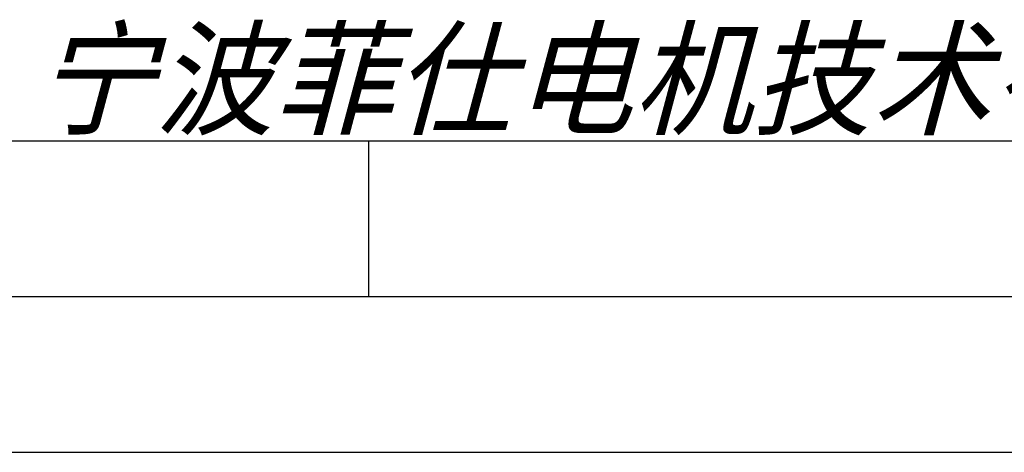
# Model space of a CAD drawing. Header units: millimetres. Extents: x 0 to 420, y 0 to 297.
# Tile 17 of 26: x 303 to 334, y 0 to 14. Entities that reach past the tile are written whole.
import ezdxf

# ---------------------------------------------------------------- set-up
doc = ezdxf.new("R2010")
doc.units = ezdxf.units.MM
doc.header["$LTSCALE"] = 23.1
doc.layers.get('0').update_dxf_attribs({"linetype": 'CONTINUOUS'})
doc.styles.add('TEXTSTYLE_7', font='txt')

# ---------------------------------------------------------------- blocks, each defined once
blk = doc.blocks.new('LOGO_PHASE_NINGBO_BL1', base_point=(320.75, 22.5))
at = {"color": 2, "linetype": 'CONTINUOUS', "style": 'TEXTSTYLE_7', "oblique": 15}
blk.add_text('宁波菲仕电机技术有限公司', height=2.9513, dxfattribs=at).set_placement((303.042, 10.5))

msp = doc.modelspace()

# ---------------------------------------------------------------- linework, layer by layer
at = {"color": 7, "linetype": 'CONTINUOUS'}
msp.add_line((25, 10), (410, 10), dxfattribs=at)
at = {"color": 2, "linetype": 'CONTINUOUS'}
for p, q in [((313.75, 5), (313.75, 10)), ((20, 5), (415, 5)), ((237.25, 0), (420, 0))]:
    msp.add_line(p, q, dxfattribs=at)

# ---------------------------------------------------------------- block references
msp.add_blockref('LOGO_PHASE_NINGBO_BL1', (320.75, 22.4999), dxfattribs=at)

doc.saveas('drawing.dxf')
